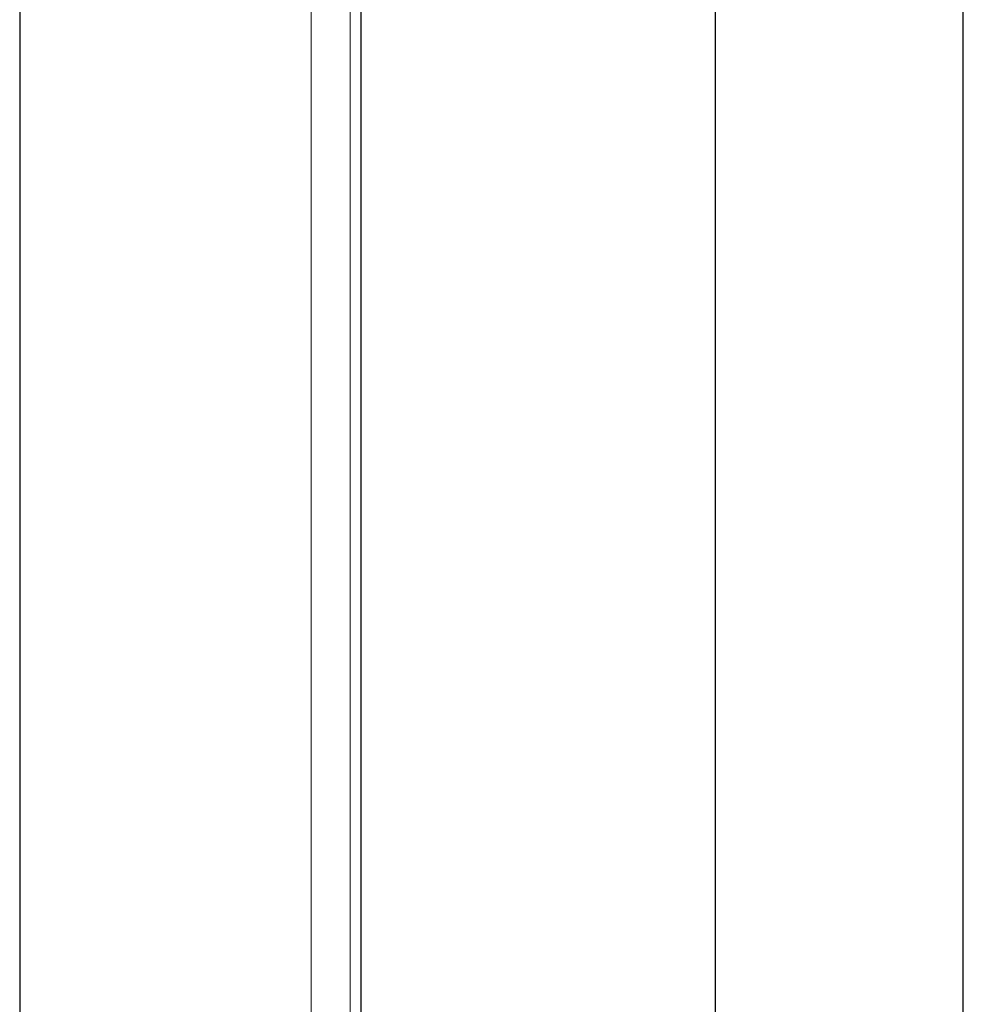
# Model space of a CAD drawing. Header units: millimetres. Extents: x 8 to 971, y 12 to 977.
# Tile 21 of 196: x 804 to 871, y 388 to 458. Entities that reach past the tile are written whole.
import ezdxf

# ---------------------------------------------------------------- set-up
doc = ezdxf.new("R2010")
doc.units = ezdxf.units.MM

msp = doc.modelspace()

# ---------------------------------------------------------------- linework, layer by layer
at = {"color": 7, "linetype": 'Continuous', "lineweight": 30}
for p, q in [((853.577, 604.95), (853.577, 370.688)), ((871.377, 370.81), (871.377, 601.264)), ((828.195, 369.326), (828.195, 468.334)), ((803.692, 467.335), (803.692, 369.328))]:
    msp.add_line(p, q, dxfattribs=at)
at = {"color": 252, "linetype": 'Continuous', "lineweight": 0}
for p, q in [((827.388, 467.897), (827.388, 366.802)), ((824.607, 464.903), (824.607, 364.326))]:
    msp.add_line(p, q, dxfattribs=at)

doc.saveas('drawing.dxf')
